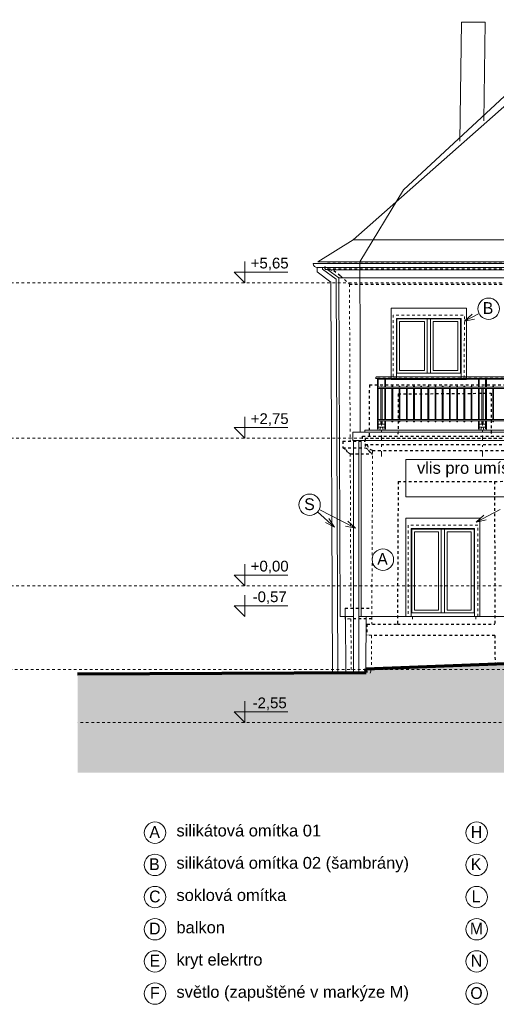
# Model space of a CAD drawing. Extents: x -52945 to 232648, y -59447 to 21255.
# Tile 8 of 21: x -6576 to 2315, y -33052 to -14690. Entities that reach past the tile are written whole.
import ezdxf

# ---------------------------------------------------------------- set-up
doc = ezdxf.new("R2010")
doc.units = 0
doc.header["$MEASUREMENT"] = 0
doc.linetypes.add('Čerchovaná S', pattern=[290, 100, -80, 30, -80])
doc.linetypes.add('čárkovaná S', pattern=[100, 50, -50])
for name, color, linetype, lineweight, true_color in [('2D kreslení - obecné_Číslo_pera__241', 9, 'Continuous', 13, 0x808080), ('blok P_pohled2_terén_Číslo_pera__30', 7, 'Continuous', 13, 0xfed4ff), ('vodorovné konstrukce_Číslo_pera__241', 9, 'Continuous', 13, 0x808080)]:
    doc.layers.add(name, color=color, linetype=linetype, lineweight=lineweight, true_color=true_color)
for name, color, linetype, lineweight in [('2D VÝPLNĚ_Číslo_pera__4', 91, 'Continuous', 13), ('2D ČÁRY_Číslo_pera__1', 7, 'Continuous', 15), ('2D ČÁRY_Číslo_pera__3', 150, 'Continuous', 13), ('blok P_hromosvody_Číslo_pera__1', 7, 'Continuous', 15), ('blok P_komíny_Číslo_pera__1', 7, 'Continuous', 15), ('blok P_pohled2_fasáda_Číslo_pera__1', 7, 'Continuous', 15), ('blok P_pohled2_fasáda_Číslo_pera__2', 1, 'Continuous', 25), ('blok P_pohled2_fasáda_Číslo_pera__3', 150, 'Continuous', 13), ('blok P_pohled2_okna_Číslo_pera__2', 1, 'Continuous', 25), ('blok P_pohled2_střecha_Číslo_pera__1', 7, 'Continuous', 15), ('blok P_pohled2_terén_Číslo_pera__1', 7, 'Continuous', 15), ('blok P_pohled2_terén_Číslo_pera__6', 190, 'Continuous', 70), ('KRESBA_Číslo_pera__1', 7, 'Continuous', 15), ('KRESBA_Číslo_pera__4', 91, 'Continuous', 13), ('obrys_Číslo_pera__1', 7, 'Continuous', 15), ('POZNÁMKY.TEXT_Číslo_pera__4', 91, 'Continuous', 13), ('ŠROUBY_Číslo_pera__3', 150, 'Continuous', 13)]:
    doc.layers.add(name, color=color, linetype=linetype, lineweight=lineweight)
doc.layers.add('vodorovné konstrukce', color=7, linetype='Continuous')
doc.styles.add('GENERATED_STYLE_1', font='arial.ttf')
doc.styles.add('GENERATED_STYLE_3', font='txt')

# ---------------------------------------------------------------- blocks, each defined once
blk = doc.blocks.new('LINE_12030', base_point=(1719, -20312))
at = {"layer": 'vodorovné konstrukce_Číslo_pera__241', "linetype": 'Continuous'}
for q in [(1994, -20172), (1862, -20183), (1908, -20272)]:
    blk.add_line((1719, -20312), q, dxfattribs=at)
blk = doc.blocks.new('LINE_12038', base_point=(1937, -24058))
at = {"layer": 'vodorovné konstrukce_Číslo_pera__241', "linetype": 'Continuous'}
for q in [(2390, -23827), (2080, -23929), (2125, -24018)]:
    blk.add_line((1937, -24058), q, dxfattribs=at)
blk = doc.blocks.new('LINE_12050', base_point=(-310, -24174))
at = {"layer": 'vodorovné konstrukce_Číslo_pera__241', "linetype": 'Continuous'}
for q in [(-990, -23827), (-454, -24044), (-499, -24133)]:
    blk.add_line((-310, -24174), q, dxfattribs=at)
blk = doc.blocks.new('LINE_12051', base_point=(-701, -24157))
at = {"layer": 'vodorovné konstrukce_Číslo_pera__241', "linetype": 'Continuous'}
for q in [(-1019, -23870), (-806, -23995), (-873, -24069)]:
    blk.add_line((-701, -24157), q, dxfattribs=at)

msp = doc.modelspace()

# ---------------------------------------------------------------- hatches: boundary and pattern name
at = {"layer": '2D VÝPLNĚ_Číslo_pera__4', "linetype": 'Continuous'}
msp.add_hatch(color=256, dxfattribs=at).paths.add_polyline_path([(-5492, -26889), (-5492, -28732), (53131, -28732), (53131, -26436), (48031, -26438), (40438, -26636), (23061, -26648), (15504, -26716), (15503, -26811), (11778, -26811), (8342, -26674), (3222, -26670), (-116, -26796), (-115, -26866)], flags=0)

# ---------------------------------------------------------------- linework, layer by layer
at = {"layer": '2D kreslení - obecné_Číslo_pera__241', "linetype": 'Continuous'}
for centre in [(2172, -20081), (-1168, -23736), (199, -24759), (-4052, -29852), (1948, -29852), (-4052, -30452), (1948, -30452), (-4052, -31052), (1948, -31052), (-4052, -31652), (1948, -31652), (-4052, -32252), (1948, -32252), (-4052, -32852), (1948, -32852)]:
    msp.add_circle(centre, 200, dxfattribs=at)
at = {"layer": '2D ČÁRY_Číslo_pera__1', "linetype": 'Continuous'}
for p, q in [((-1011, -19205), (-358, -18798)), ((16598, -19357), (-825, -19357)), ((-774, -19582), (-742, -26868)), ((-674, -19532), (-642, -26868)), ((-625, -19507), (-597, -25819)), ((-625, -19507), (16598, -19507)), ((65, -21384), (15334, -21384)), ((85, -21350), (15314, -21350)), ((99, -21395), (15302, -21395)), ((99, -21545), (15302, -21545)), ((99, -21570), (15302, -21570)), ((186, -21540), (161, -21540)), ((161, -21545), (161, -21540)), ((161, -22145), (161, -21570)), ((186, -21545), (186, -21540)), ((186, -22145), (186, -21570)), ((2043, -21540), (2068, -21540)), ((2043, -21545), (2043, -21540)), ((2043, -22145), (2043, -21570)), ((2068, -21545), (2068, -21540)), ((2068, -22145), (2068, -21570)), ((99, -22145), (15302, -22145)), ((99, -22170), (15302, -22170)), ((161, -22231), (161, -22170)), ((186, -22231), (186, -22170)), ((2043, -22231), (2043, -22170)), ((2068, -22231), (2068, -22170)), ((-360, -22385), (15761, -22385)), ((-360, -22385), (-360, -22535)), ((-138, -22342), (15538, -22342)), ((-138, -22342), (-138, -22385)), ((234, -22231), (114, -22231)), ((234, -22291), (114, -22291)), ((1995, -22231), (2115, -22231)), ((1995, -22291), (2115, -22291)), ((-360, -22535), (15761, -22535)), ((-347, -25819), (-597, -25819)), ((-497, -25819), (-492, -26867)), ((6200, -25819), (-247, -25819))]:
    msp.add_line(p, q, dxfattribs=at)
at = {"layer": '2D ČÁRY_Číslo_pera__1', "linetype": 'čárkovaná S'}
msp.add_line((99, -21375), (15302, -21375), dxfattribs=at)
at = {"layer": '2D ČÁRY_Číslo_pera__1', "linetype": 'Continuous', "flags": 128}
for points in [[(1658, -21350), (1658, -21400), (1758, -21400), (1759, -20069), (351, -20069), (351, -21400), (451, -21400), (451, -21350)], [(1085, -21280), (1085, -20270), (1025, -20270), (1025, -21280)], [(114, -22170), (114, -22323), (106, -22330), (99, -22323), (99, -21384)], [(114, -21395), (114, -21545)], [(234, -21545), (234, -21395)], [(249, -21395), (249, -21545)], [(1980, -21395), (1980, -21545)], [(1995, -21545), (1995, -21395)], [(2115, -21395), (2115, -21545)], [(2130, -21545), (2130, -21395)], [(114, -21570), (114, -22145)], [(234, -22145), (234, -21570)], [(249, -21570), (249, -22145)], [(384, -21545), (384, -21525), (369, -21525), (369, -21545)], [(369, -21570), (369, -22145)], [(384, -22145), (384, -21570)], [(518, -21545), (518, -21525), (503, -21525), (503, -21545)], [(503, -21570), (503, -22145)], [(518, -22145), (518, -21570)], [(652, -21545), (652, -21525), (637, -21525), (637, -21545)], [(637, -21570), (637, -22145)], [(652, -22145), (652, -21570)], [(786, -21545), (786, -21525), (771, -21525), (771, -21545)], [(771, -21570), (771, -22145)], [(786, -22145), (786, -21570)], [(920, -21545), (920, -21525), (905, -21525), (905, -21545)], [(905, -21570), (905, -22145)], [(920, -22145), (920, -21570)], [(1055, -21545), (1055, -21525), (1040, -21525), (1040, -21545)], [(1040, -21570), (1040, -22145)], [(1055, -22145), (1055, -21570)], [(1189, -21545), (1189, -21525), (1174, -21525), (1174, -21545)], [(1174, -21570), (1174, -22145)], [(1189, -22145), (1189, -21570)], [(1323, -21545), (1323, -21525), (1308, -21525), (1308, -21545)], [(1308, -21570), (1308, -22145)], [(1323, -22145), (1323, -21570)], [(1457, -21545), (1457, -21525), (1442, -21525), (1442, -21545)], [(1442, -21570), (1442, -22145)], [(1457, -22145), (1457, -21570)], [(1592, -21545), (1592, -21525), (1577, -21525), (1577, -21545)], [(1577, -21570), (1577, -22145)], [(1592, -22145), (1592, -21570)], [(1726, -21545), (1726, -21525), (1711, -21525), (1711, -21545)], [(1711, -21570), (1711, -22145)], [(1726, -22145), (1726, -21570)], [(1860, -21545), (1860, -21525), (1845, -21525), (1845, -21545)], [(1845, -21570), (1845, -22145)], [(1860, -22145), (1860, -21570)], [(1980, -21570), (1980, -22145)], [(1995, -22145), (1995, -21570)], [(2115, -21570), (2115, -22145)], [(2130, -22145), (2130, -21570)], [(2265, -21545), (2265, -21525), (2250, -21525), (2250, -21545)], [(2250, -21570), (2250, -22145)], [(2265, -22145), (2265, -21570)], [(249, -22170), (249, -22322), (241, -22329), (234, -22322), (234, -22170)], [(369, -22170), (369, -22190), (384, -22190), (384, -22170)], [(503, -22170), (503, -22190), (518, -22190), (518, -22170)], [(637, -22170), (637, -22190), (652, -22190), (652, -22170)], [(771, -22170), (771, -22190), (786, -22190), (786, -22170)], [(905, -22170), (905, -22190), (920, -22190), (920, -22170)], [(1040, -22170), (1040, -22190), (1055, -22190), (1055, -22170)], [(1174, -22170), (1174, -22190), (1189, -22190), (1189, -22170)], [(1308, -22170), (1308, -22190), (1323, -22190), (1323, -22170)], [(1442, -22170), (1442, -22190), (1457, -22190), (1457, -22170)], [(1577, -22170), (1577, -22190), (1592, -22190), (1592, -22170)], [(1711, -22170), (1711, -22190), (1726, -22190), (1726, -22170)], [(1845, -22170), (1845, -22190), (1860, -22190), (1860, -22170)], [(1980, -22170), (1980, -22322), (1988, -22329), (1995, -22322), (1995, -22170)], [(2115, -22170), (2115, -22322), (2123, -22329), (2130, -22322), (2130, -22170)], [(2250, -22170), (2250, -22190), (2265, -22190), (2265, -22170)], [(157, -22291), (144, -22342)], [(190, -22291), (203, -22342)], [(2039, -22291), (2025, -22342)], [(2072, -22291), (2085, -22342)], [(2009, -25819), (2009, -23988), (629, -23988), (629, -25819)], [(1348, -25749), (1349, -24189), (1289, -24189), (1288, -25749)], [(753, -25869), (753, -25819)], [(1933, -25819), (1933, -25869)]]:
    msp.add_lwpolyline(points, dxfattribs=at)
at = {"layer": '2D ČÁRY_Číslo_pera__1', "linetype": 'čárkovaná S', "flags": 128}
for points in [[(391, -21350), (1718, -21350), (1719, -20200), (391, -20200)], [(669, -25819), (1969, -25819), (1969, -24119), (669, -24119)]]:
    msp.add_lwpolyline(points, close=True, dxfattribs=at)
at = {"layer": '2D ČÁRY_Číslo_pera__1', "linetype": 'Continuous', "flags": 128}
for points in [[(451, -21350), (1658, -21350), (1659, -20260), (451, -20260)], [(461, -21280), (1648, -21280), (1649, -20270), (461, -20270)], [(511, -21230), (975, -21230), (975, -20320), (511, -20320)], [(1135, -21230), (1598, -21230), (1599, -20320), (1135, -20320)], [(629, -23588), (5529, -23588), (5529, -22889), (629, -22889)], [(729, -25819), (1909, -25819), (1909, -24179), (729, -24179)], [(739, -25749), (1899, -25749), (1899, -24189), (739, -24189)], [(789, -25699), (1238, -25699), (1239, -24239), (789, -24239)], [(1398, -25699), (1849, -25699), (1849, -24239), (1399, -24239)]]:
    msp.add_lwpolyline(points, close=True, dxfattribs=at)
msp.add_lwpolyline([(66, -21385), (66, -21370, -0.414214), (86, -21350)], format="xyb", dxfattribs=at)
at = {"layer": '2D ČÁRY_Číslo_pera__3', "linetype": 'čárkovaná S'}
for p, q in [((171111, -19597), (-52945, -19597)), ((171111, -22497), (-52945, -22497)), ((171111, -25247), (-52945, -25247)), ((15783, -26811), (-29628, -26811)), ((171111, -27797), (-5492, -27797))]:
    msp.add_line(p, q, dxfattribs=at)
at = {"layer": 'blok P_hromosvody_Číslo_pera__1', "linetype": 'Continuous'}
for p, q in [((584, -17866), (3998, -14690)), ((-230, -19203), (584, -17866)), ((-223, -20770), (-230, -19203)), ((-223, -22385), (-223, -20770))]:
    msp.add_line(p, q, dxfattribs=at)
at = {"layer": 'blok P_komíny_Číslo_pera__1', "linetype": 'Continuous'}
for p, q in [((1637, -16955), (1663, -14736)), ((2107, -14739), (1663, -14736)), ((2085, -16574), (2107, -14739))]:
    msp.add_line(p, q, dxfattribs=at)
at = {"layer": 'blok P_pohled2_fasáda_Číslo_pera__1', "linetype": 'Continuous'}
for p, q in [((-347, -22535), (-347, -26867)), ((-247, -22535), (-247, -26866)), ((-207, -22535), (-207, -25819)), ((-505, -25867), (-505, -25667)), ((-111, -25819), (-116, -26796)), ((-111, -25819), (-116, -26796)), ((2278, -26692), (2265, -26693))]:
    msp.add_line(p, q, dxfattribs=at)
at = {"layer": 'blok P_pohled2_fasáda_Číslo_pera__2', "linetype": 'čárkovaná S'}
for p, q in [((-878, -19343), (-875, -19237)), ((48518, -19240), (-875, -19237)), ((-878, -19343), (-799, -19348)), ((48520, -19343), (-878, -19343)), ((-799, -19348), (-714, -19367)), ((-714, -19367), (-592, -19469)), ((-592, -19469), (-424, -19623)), ((-424, -19623), (48057, -19609)), ((-53, -21502), (-58, -22459)), ((-53, -21502), (15462, -21499)), ((485, -21669), (2221, -21656)), ((2221, -21656), (2221, -22461)), ((485, -21669), (481, -22459)), ((-547, -22550), (-546, -22675)), ((-547, -22550), (-134, -22550)), ((-181, -22499), (-181, -22459)), ((-181, -22459), (15624, -22465)), ((15623, -22495), (-181, -22499)), ((-134, -22499), (-132, -22675)), ((-546, -22675), (-491, -22708)), ((-546, -22675), (-133, -22675)), ((-491, -22708), (-459, -22758)), ((-459, -22758), (-410, -22786)), ((-133, -22613), (15564, -22609)), ((-74, -22708), (-133, -22675)), ((-41, -22758), (-74, -22708)), ((8, -22786), (-41, -22758)), ((8, -22726), (15423, -22722)), ((-410, -22786), (8, -22786)), ((-505, -25667), (-7, -25663)), ((-8, -25863), (-505, -25867)), ((-97, -25960), (-97, -26171)), ((-97, -25960), (471, -25961)), ((2289, -26176), (-97, -26171)), ((2289, -26176), (2291, -26693))]:
    msp.add_line(p, q, dxfattribs=at)
at = {"layer": 'blok P_pohled2_fasáda_Číslo_pera__2', "linetype": 'čárkovaná S', "flags": 128}
msp.add_lwpolyline([(8, -22726), (-45, -22701), (-82, -22642), (-133, -22613)], dxfattribs=at)
at = {"layer": 'blok P_pohled2_fasáda_Číslo_pera__3', "linetype": 'čárkovaná S'}
for p, q in [((-424, -19623), (-411, -22548)), ((8, -22726), (-8, -25960)), ((-410, -22786), (-397, -25666)), ((-397, -25866), (-392, -26867)), ((-13, -26171), (-16, -26796))]:
    msp.add_line(p, q, dxfattribs=at)
at = {"layer": 'blok P_pohled2_okna_Číslo_pera__2', "linetype": 'čárkovaná S'}
for p, q in [((484, -23301), (471, -25961)), ((484, -23301), (5983, -23296)), ((2281, -23300), (2289, -25966)), ((471, -25961), (2289, -25966))]:
    msp.add_line(p, q, dxfattribs=at)
at = {"layer": 'blok P_pohled2_střecha_Číslo_pera__1', "linetype": 'Continuous'}
for p, q in [((4110, -14853), (-358, -18798)), ((-358, -18798), (48019, -18777)), ((-1011, -19205), (48672, -19184))]:
    msp.add_line(p, q, dxfattribs=at)
at = {"layer": 'blok P_pohled2_terén_Číslo_pera__1', "linetype": 'Continuous'}
for p, q in [((-1024, -19312), (-1024, -19394)), ((-924, -19312), (-924, -19344))]:
    msp.add_line(p, q, dxfattribs=at)
at = {"layer": 'blok P_pohled2_terén_Číslo_pera__30', "linetype": 'Continuous'}
msp.add_line((-39, -26878), (-16, -26796), dxfattribs=at)
at = {"layer": 'blok P_pohled2_terén_Číslo_pera__6', "linetype": 'Continuous'}
for p, q in [((-116, -26796), (3222, -26670)), ((-115, -26866), (-116, -26796)), ((-5500, -26889), (-115, -26866))]:
    msp.add_line(p, q, dxfattribs=at)
at = {"layer": 'KRESBA_Číslo_pera__1', "linetype": 'Continuous', "flags": 128}
msp.add_lwpolyline([(451, -21400), (1658, -21400), (1658, -21350), (451, -21350)], close=True, dxfattribs=at)
at = {"layer": 'KRESBA_Číslo_pera__4', "linetype": 'Continuous', "flags": 128}
for points in [[(-2373, -19197), (-2373, -19597), (-2573, -19397), (-1573, -19397)], [(-2373, -22097), (-2373, -22497), (-2573, -22297), (-1573, -22297)], [(-2373, -24847), (-2373, -25247), (-2573, -25047), (-1573, -25047)], [(-2373, -25419), (-2373, -25819), (-2573, -25619), (-1573, -25619)], [(-2373, -27397), (-2373, -27797), (-2573, -27597), (-1573, -27597)]]:
    msp.add_lwpolyline(points, dxfattribs=at)
at = {"layer": 'obrys_Číslo_pera__1', "linetype": 'Continuous'}
for p, q in [((48732, -19237), (-1099, -19237)), ((48657, -19312), (-1024, -19312)), ((-774, -19582), (-1024, -19394)), ((-674, -19532), (-924, -19344)), ((-825, -19307), (-825, -19357)), ((-625, -19507), (-825, -19357))]:
    msp.add_line(p, q, dxfattribs=at)
msp.add_arc((-1024, -19237), 75, 180, 270, dxfattribs=at)
at = {"layer": 'ŠROUBY_Číslo_pera__3', "linetype": 'Čerchovaná S'}
for p, q in [((174, -22837), (174, -22192)), ((2055, -22837), (2055, -22192))]:
    msp.add_line(p, q, dxfattribs=at)
at = {"layer": 'ŠROUBY_Číslo_pera__3', "linetype": 'Continuous'}
msp.add_line((2067, -22213), (2069, -22214), dxfattribs=at)

# ---------------------------------------------------------------- block references
at = {"layer": 'vodorovné konstrukce', "linetype": 'Continuous'}
for name, p in [('LINE_12030', (1719, -20312)), ('LINE_12051', (-701, -24157)), ('LINE_12050', (-310, -24174)), ('LINE_12038', (1937, -24058))]:
    msp.add_blockref(name, p, dxfattribs=at)

# ---------------------------------------------------------------- texts
at = {"layer": 'POZNÁMKY.TEXT_Číslo_pera__4', "linetype": 'Continuous'}
for s, insert, char_height, attachment_point, style in [('{+5,65}', (-2266, -19248), 200, 4, 'GENERATED_STYLE_1'), ('{B}', (2063, -20068), 220, 4, 'GENERATED_STYLE_3'), ('{+2,75}', (-2266, -22149), 200, 4, 'GENERATED_STYLE_1'), ('{vlis pro umístění komerční grafiky}', (836, -22939), 220, 1, 'GENERATED_STYLE_1'), ('{S}', (-1268, -23727), 220, 4, 'GENERATED_STYLE_3'), ('{+0,00}', (-2266, -24899), 200, 4, 'GENERATED_STYLE_1'), ('{A}', (94, -24746), 220, 4, 'GENERATED_STYLE_3'), ('{-0,57}', (-2231, -25471), 200, 4, 'GENERATED_STYLE_1'), ('{-2,55}', (-2231, -27449), 200, 4, 'GENERATED_STYLE_1'), ('{A}', (-4156, -29839), 220, 4, 'GENERATED_STYLE_3'), ('{H}', (1840, -29839), 220, 4, 'GENERATED_STYLE_3'), ('{B}', (-4160, -30439), 220, 4, 'GENERATED_STYLE_3'), ('{K}', (1840, -30439), 220, 4, 'GENERATED_STYLE_3'), ('{C}', (-4160, -31043), 220, 4, 'GENERATED_STYLE_3'), ('{L}', (1856, -31039), 220, 4, 'GENERATED_STYLE_3'), ('{D}', (-4160, -31639), 220, 4, 'GENERATED_STYLE_3'), ('{M}', (1822, -31639), 220, 4, 'GENERATED_STYLE_3'), ('{E}', (-4152, -32239), 220, 4, 'GENERATED_STYLE_3'), ('{N}', (1840, -32239), 220, 4, 'GENERATED_STYLE_3'), ('{F}', (-4144, -32839), 220, 4, 'GENERATED_STYLE_3'), ('{O}', (1831, -32843), 220, 4, 'GENERATED_STYLE_3')]:
    msp.add_mtext(s, dxfattribs=dict(at, insert=insert, char_height=char_height, attachment_point=attachment_point, style=style))
at = {"layer": 'POZNÁMKY.TEXT_Číslo_pera__4', "linetype": 'Continuous', "insert": (-3652, -29702), "char_height": 220, "attachment_point": 1, "line_spacing_factor": 1.640685, "style": 'GENERATED_STYLE_1'}
msp.add_mtext('{silikátová omítka 01\\Psilikátová omítka 02 (šambrány)\\Psoklová omítka\\Pbalkon\\Pkryt elekrtro\\Psvětlo (zapuštěné v markýze M)}', dxfattribs=at)

doc.saveas('drawing.dxf')
